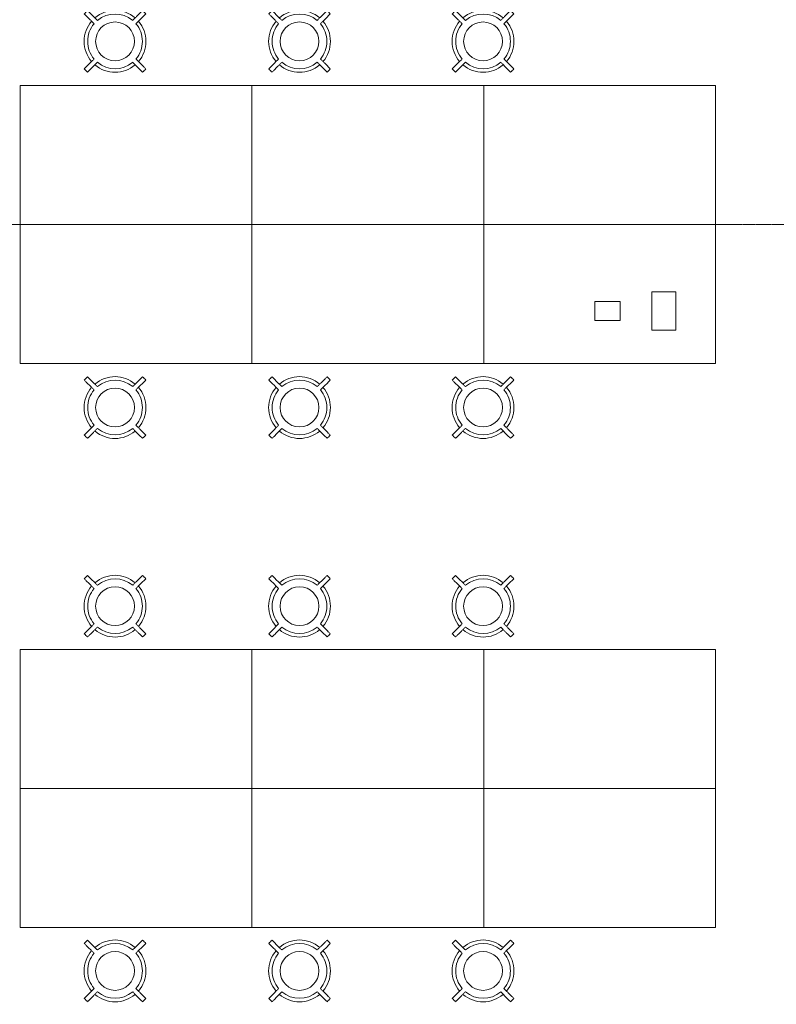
# Model space of a CAD drawing. Header units: millimetres. Extents: x -281 to 121694, y -16481 to 65128.
# Tile 36 of 256: x 11197 to 16093, y 24154 to 30525. Entities that reach past the tile are written whole.
import ezdxf

# ---------------------------------------------------------------- set-up
doc = ezdxf.new("R2010")
doc.units = ezdxf.units.MM
doc.linetypes.add('Grid Line', pattern=[12, 6, -2, 2, -2])
doc.linetypes.add('NLRS_Dash-0_6mm_Space-0_6mm_cpz', pattern=[1.2, 0.6, -0.6])
for name, color, linetype, lineweight in [('A--L$01A__Algemeen', 7, 'Continuous', 5), ('A--L$07A__Stramien', 1, 'Continuous', 5), ('A--L82__LosseGebruikersInvent', 1, 'Continuous', 5), ('A--L8__LosseInventaris', 1, 'Continuous', 5)]:
    doc.layers.add(name, color=color, linetype=linetype, lineweight=lineweight)

# ---------------------------------------------------------------- blocks, each defined once
blk = doc.blocks.new('NLRS_82_FU_UN_lab en spoel tafels_gen_kad - labtafel zonder onderkast dxbxh 900x1500x950-V268-L_80_ 13')
at = {"layer": 'A--L$01A__Algemeen'}
for p, q in [((750, 637.3), (-750, 637.3)), ((-750, 637.3), (-750, -262.7)), ((750, -262.7), (750, 637.3)), ((-750, -262.7), (750, -262.7))]:
    blk.add_line(p, q, dxfattribs=at)
blk = doc.blocks.new('NLRS_82_FU_UN_lab en spoel tafels_gen_kad - labtafel zonder onderkast dxbxh 900x1500x950-49224559-L_80_ 13')
at = {"layer": 'A--L$01A__Algemeen'}
for p, q in [((750, 262.7), (-750, 262.7)), ((-750, 262.7), (-750, -637.3)), ((750, -637.3), (750, 262.7)), ((-750, -637.3), (750, -637.3))]:
    blk.add_line(p, q, dxfattribs=at)
blk = doc.blocks.new('NLRS_82_FU_LB_kruk za_emeco_cpz - NLRS_82_FU_LB_kruk za_emeco_cpz_776 hoog-V363-L_80_ 13')
at = {"layer": 'A--L82__LosseGebruikersInvent'}
for radius, start, end in [(266.9, 131.77787, 138.22213), (200, 49.3282, 130.6718), (266.9, 41.77787, 48.22213), (200, 139.31532, 180), (177.1, 49.85869, 130.14131), (200, 0, 40.6804), (177.1, 139.85869, 180), (125.7, 360, 180), (177.1, 360, 40.14131), (177.1, 180, 220.14131), (125.7, 180, 360), (177.1, 319.85869, 360), (200, 180, 220.68468), (200, 319.3196, 360), (266.9, 221.77787, 228.22213), (200, 229.3282, 310.6718), (177.1, 229.85869, 310.14131), (266.9, 311.77787, 318.22213)]:
    blk.add_arc((0, 0), radius, start, end, dxfattribs=at)
for points, knots in [([(-114.2, 135.4), (-118.4, 139.6), (-131.2, 152.4), (-152.4, 173.6), (-169.3, 190.5), (-177.8, 199)], [-1, -1, -1, -1, -0.8, -0.4, 0, 0, 0, 0]), ([(177.8, 199), (173.6, 194.8), (160.8, 182.1), (143.9, 165.1), (129, 150.2), (120.5, 141.8), (116.3, 137.5), (114.2, 135.4)], [-1, -1, -1, -1, -0.8, -0.4, -0.2, -0.1, 0, 0, 0, 0]), ([(-199, 177.8), (-194.8, 173.6), (-182.1, 160.8), (-165.1, 143.9), (-150.2, 129), (-141.8, 120.5), (-137.5, 116.3), (-135.4, 114.2)], [-1, -1, -1, -1, -0.8, -0.4, -0.2, -0.1, 0, 0, 0, 0]), ([(135.4, 114.2), (139.6, 118.4), (152.4, 131.2), (173.6, 152.4), (190.5, 169.3), (199, 177.8)], [-1, -1, -1, -1, -0.8, -0.4, 0, 0, 0, 0]), ([(-135.4, -114.2), (-139.6, -118.4), (-152.4, -131.2), (-173.6, -152.4), (-190.5, -169.3), (-199, -177.8)], [-1, -1, -1, -1, -0.8, -0.4, 0, 0, 0, 0]), ([(199, -177.8), (194.8, -173.6), (182.1, -160.8), (165.1, -143.9), (150.2, -129), (141.8, -120.5), (137.5, -116.3), (135.4, -114.2)], [-1, -1, -1, -1, -0.8, -0.4, -0.2, -0.1, 0, 0, 0, 0]), ([(-177.8, -199), (-173.6, -194.8), (-160.8, -182.1), (-143.9, -165.1), (-129, -150.2), (-120.5, -141.8), (-116.3, -137.5), (-114.2, -135.4)], [-1, -1, -1, -1, -0.8, -0.4, -0.2, -0.1, 0, 0, 0, 0]), ([(114.2, -135.4), (118.4, -139.6), (131.2, -152.4), (152.4, -173.6), (169.3, -190.5), (177.8, -199)], [-1, -1, -1, -1, -0.8, -0.4, 0, 0, 0, 0])]:
    blk.add_open_spline(points, degree=3, knots=knots, dxfattribs=at)
blk = doc.blocks.new('NLRS_82_FU_LB_kruk za_emeco_cpz - NLRS_82_FU_LB_kruk za_emeco_cpz_776 hoog-51084104-L_80_ 13')
at = {"layer": 'A--L82__LosseGebruikersInvent'}
for radius, start, end in [(266.9, 131.77787, 138.22213), (200, 49.3282, 130.6718), (266.9, 41.77787, 48.22213), (200, 139.31532, 180), (177.1, 49.85869, 130.14131), (200, 0, 40.68468), (177.1, 139.85869, 180), (125.7, 360, 180), (177.1, 360, 40.14131), (177.1, 180, 220.14131), (125.7, 180, 360), (177.1, 319.85869, 360), (200, 180, 220.68468), (200, 319.31532, 360), (266.9, 221.77787, 228.22213), (200, 229.3282, 310.6718), (177.1, 229.85869, 310.14131), (266.9, 311.77787, 318.22213)]:
    blk.add_arc((0, 0), radius, start, end, dxfattribs=at)
for points, knots in [([(-114.2, 135.4), (-118.4, 139.6), (-131.2, 152.4), (-152.4, 173.6), (-169.3, 190.5), (-177.8, 199)], [-1, -1, -1, -1, -0.8, -0.4, 0, 0, 0, 0]), ([(177.8, 199), (173.6, 194.8), (160.8, 182.1), (143.9, 165.1), (129, 150.2), (120.5, 141.8), (116.3, 137.5), (114.2, 135.4)], [-1, -1, -1, -1, -0.8, -0.4, -0.2, -0.1, 0, 0, 0, 0]), ([(-199, 177.8), (-194.8, 173.6), (-182.1, 160.8), (-165.1, 143.9), (-150.2, 129), (-141.8, 120.5), (-137.5, 116.3), (-135.4, 114.2)], [-1, -1, -1, -1, -0.8, -0.4, -0.2, -0.1, 0, 0, 0, 0]), ([(135.4, 114.2), (139.6, 118.4), (152.4, 131.2), (173.6, 152.4), (190.5, 169.3), (199, 177.8)], [-1, -1, -1, -1, -0.8, -0.4, 0, 0, 0, 0]), ([(-135.4, -114.2), (-139.6, -118.4), (-152.4, -131.2), (-173.6, -152.4), (-190.5, -169.3), (-199, -177.8)], [-1, -1, -1, -1, -0.8, -0.4, 0, 0, 0, 0]), ([(199, -177.8), (194.8, -173.6), (182.1, -160.8), (165.1, -143.9), (150.2, -129), (141.8, -120.5), (137.5, -116.3), (135.4, -114.2)], [-1, -1, -1, -1, -0.8, -0.4, -0.2, -0.1, 0, 0, 0, 0]), ([(-177.8, -199), (-173.6, -194.8), (-160.8, -182.1), (-143.9, -165.1), (-129, -150.2), (-120.5, -141.8), (-116.3, -137.5), (-114.2, -135.4)], [-1, -1, -1, -1, -0.8, -0.4, -0.2, -0.1, 0, 0, 0, 0]), ([(114.2, -135.4), (118.4, -139.6), (131.2, -152.4), (152.4, -173.6), (169.3, -190.5), (177.8, -199)], [-1, -1, -1, -1, -0.8, -0.4, 0, 0, 0, 0])]:
    blk.add_open_spline(points, degree=3, knots=knots, dxfattribs=at)
blk = doc.blocks.new('NLRS_82_FU_LB_kruk za_emeco_cpz - NLRS_82_FU_LB_kruk za_emeco_cpz_776 hoog-V364-L_80_ 13')
at = {"layer": 'A--L82__LosseGebruikersInvent'}
for radius, start, end in [(266.9, 131.77787, 138.22213), (200, 49.3282, 130.6718), (266.9, 41.77787, 48.22213), (200, 139.31532, 180), (177.1, 49.85869, 130.14131), (200, 360, 40.6804), (177.1, 139.85869, 180), (125.7, 360, 180), (177.1, 360, 40.14131), (200, 180, 220.68468), (125.7, 180, 360), (177.1, 319.85869, 360), (200, 319.3196, 360), (177.1, 180, 220.14131), (266.9, 221.77787, 228.22213), (200, 229.63058, 310.6718), (177.1, 229.85869, 310.14131), (266.9, 311.77787, 318.22213)]:
    blk.add_arc((0, 0), radius, start, end, dxfattribs=at)
for points, knots in [([(-114.2, 135.4), (-118.4, 139.6), (-131.2, 152.4), (-152.4, 173.6), (-169.3, 190.5), (-177.8, 199)], [-1, -1, -1, -1, -0.8, -0.4, 0, 0, 0, 0]), ([(177.8, 199), (173.6, 194.8), (160.8, 182.1), (143.9, 165.1), (129, 150.2), (120.5, 141.8), (116.3, 137.5), (114.2, 135.4)], [-1, -1, -1, -1, -0.8, -0.4, -0.2, -0.1, 0, 0, 0, 0]), ([(-199, 177.8), (-194.8, 173.6), (-182.1, 160.8), (-165.1, 143.9), (-150.2, 129), (-141.8, 120.5), (-137.5, 116.3), (-135.4, 114.2)], [-1, -1, -1, -1, -0.8, -0.4, -0.2, -0.1, 0, 0, 0, 0]), ([(135.4, 114.2), (139.6, 118.4), (152.4, 131.2), (173.6, 152.4), (190.5, 169.3), (199, 177.8)], [-1, -1, -1, -1, -0.8, -0.4, 0, 0, 0, 0]), ([(-135.4, -114.2), (-139.6, -118.4), (-152.4, -131.2), (-173.6, -152.4), (-190.5, -169.3), (-199, -177.8)], [-1, -1, -1, -1, -0.8, -0.4, 0, 0, 0, 0]), ([(199, -177.8), (194.8, -173.6), (182.1, -160.8), (165.1, -143.9), (150.2, -129), (141.8, -120.5), (137.5, -116.3), (135.4, -114.2)], [-1, -1, -1, -1, -0.8, -0.4, -0.2, -0.1, 0, 0, 0, 0]), ([(-177.8, -199), (-173.6, -194.8), (-160.8, -182.1), (-143.9, -165.1), (-129, -150.2), (-120.5, -141.8), (-116.3, -137.5), (-114.2, -135.4)], [-1, -1, -1, -1, -0.8, -0.4, -0.2, -0.1, 0, 0, 0, 0]), ([(114.2, -135.4), (118.4, -139.6), (131.2, -152.4), (152.4, -173.6), (169.3, -190.5), (177.8, -199)], [-1, -1, -1, -1, -0.8, -0.4, 0, 0, 0, 0])]:
    blk.add_open_spline(points, degree=3, knots=knots, dxfattribs=at)
blk = doc.blocks.new('NLRS_82_FU_LB_kruk za_emeco_cpz - NLRS_82_FU_LB_kruk za_emeco_cpz_776 hoog-49409176-L_80_ 13')
at = {"layer": 'A--L82__LosseGebruikersInvent'}
for radius, start, end in [(266.9, 131.77787, 138.22213), (200, 49.3282, 130.6718), (266.9, 41.77787, 48.22213), (200, 139.31532, 180), (177.1, 49.85869, 130.14131), (200, 360, 40.68468), (177.1, 139.85869, 180), (125.7, 360, 180), (177.1, 360, 40.14131), (200, 180, 220.68468), (125.7, 180, 360), (177.1, 319.85869, 360), (200, 319.31532, 360), (177.1, 180, 220.14131), (266.9, 221.77787, 228.22213), (200, 229.3282, 310.6718), (177.1, 229.85869, 310.14131), (266.9, 311.77787, 318.22213)]:
    blk.add_arc((0, 0), radius, start, end, dxfattribs=at)
for points, knots in [([(-114.2, 135.4), (-118.4, 139.6), (-131.2, 152.4), (-152.4, 173.6), (-169.3, 190.5), (-177.8, 199)], [-1, -1, -1, -1, -0.8, -0.4, 0, 0, 0, 0]), ([(177.8, 199), (173.6, 194.8), (160.8, 182.1), (143.9, 165.1), (129, 150.2), (120.5, 141.8), (116.3, 137.5), (114.2, 135.4)], [-1, -1, -1, -1, -0.8, -0.4, -0.2, -0.1, 0, 0, 0, 0]), ([(-199, 177.8), (-194.8, 173.6), (-182.1, 160.8), (-165.1, 143.9), (-150.2, 129), (-141.8, 120.5), (-137.5, 116.3), (-135.4, 114.2)], [-1, -1, -1, -1, -0.8, -0.4, -0.2, -0.1, 0, 0, 0, 0]), ([(135.4, 114.2), (139.6, 118.4), (152.4, 131.2), (173.6, 152.4), (190.5, 169.3), (199, 177.8)], [-1, -1, -1, -1, -0.8, -0.4, 0, 0, 0, 0]), ([(-135.4, -114.2), (-139.6, -118.4), (-152.4, -131.2), (-173.6, -152.4), (-190.5, -169.3), (-199, -177.8)], [-1, -1, -1, -1, -0.8, -0.4, 0, 0, 0, 0]), ([(199, -177.8), (194.8, -173.6), (182.1, -160.8), (165.1, -143.9), (150.2, -129), (141.8, -120.5), (137.5, -116.3), (135.4, -114.2)], [-1, -1, -1, -1, -0.8, -0.4, -0.2, -0.1, 0, 0, 0, 0]), ([(-177.8, -199), (-173.6, -194.8), (-160.8, -182.1), (-143.9, -165.1), (-129, -150.2), (-120.5, -141.8), (-116.3, -137.5), (-114.2, -135.4)], [-1, -1, -1, -1, -0.8, -0.4, -0.2, -0.1, 0, 0, 0, 0]), ([(114.2, -135.4), (118.4, -139.6), (131.2, -152.4), (152.4, -173.6), (169.3, -190.5), (177.8, -199)], [-1, -1, -1, -1, -0.8, -0.4, 0, 0, 0, 0])]:
    blk.add_open_spline(points, degree=3, knots=knots, dxfattribs=at)
blk = doc.blocks.new('NLRS_82_FU_LB_kruk za_emeco_cpz - NLRS_82_FU_LB_kruk za_emeco_cpz_776 hoog-V365-L_80_ 13')
at = {"layer": 'A--L82__LosseGebruikersInvent'}
for radius, start, end in [(266.9, 131.77787, 138.22213), (200, 49.3282, 130.6718), (266.9, 41.77787, 48.22213), (200, 139.31532, 180), (177.1, 49.85869, 130.14131), (200, 0, 40.6804), (177.1, 139.85869, 180), (125.7, 360, 180), (177.1, 360, 40.14131), (177.1, 180, 220.14131), (125.7, 180, 360), (177.1, 319.85869, 360), (200, 180, 220.68468), (200, 319.3196, 360), (266.9, 221.77787, 228.22213), (200, 229.63058, 310.6718), (177.1, 229.85869, 310.14131), (266.9, 311.77787, 318.22213)]:
    blk.add_arc((0, 0), radius, start, end, dxfattribs=at)
for points, knots in [([(-114.2, 135.4), (-118.4, 139.6), (-131.2, 152.4), (-152.4, 173.6), (-169.3, 190.5), (-177.8, 199)], [-1, -1, -1, -1, -0.8, -0.4, 0, 0, 0, 0]), ([(177.8, 199), (173.6, 194.8), (160.8, 182.1), (143.9, 165.1), (129, 150.2), (120.5, 141.8), (116.3, 137.5), (114.2, 135.4)], [-1, -1, -1, -1, -0.8, -0.4, -0.2, -0.1, 0, 0, 0, 0]), ([(-199, 177.8), (-194.8, 173.6), (-182.1, 160.8), (-165.1, 143.9), (-150.2, 129), (-141.8, 120.5), (-137.5, 116.3), (-135.4, 114.2)], [-1, -1, -1, -1, -0.8, -0.4, -0.2, -0.1, 0, 0, 0, 0]), ([(135.4, 114.2), (139.6, 118.4), (152.4, 131.2), (173.6, 152.4), (190.5, 169.3), (199, 177.8)], [-1, -1, -1, -1, -0.8, -0.4, 0, 0, 0, 0]), ([(-135.4, -114.2), (-139.6, -118.4), (-152.4, -131.2), (-173.6, -152.4), (-190.5, -169.3), (-199, -177.8)], [-1, -1, -1, -1, -0.8, -0.4, 0, 0, 0, 0]), ([(199, -177.8), (194.8, -173.6), (182.1, -160.8), (165.1, -143.9), (150.2, -129), (141.8, -120.5), (137.5, -116.3), (135.4, -114.2)], [-1, -1, -1, -1, -0.8, -0.4, -0.2, -0.1, 0, 0, 0, 0]), ([(-177.8, -199), (-173.6, -194.8), (-160.9, -182.1), (-148.1, -169.4), (-139.7, -160.9)], [-1, -1, -1, -1, -0.8, -0.4005598, -0.4005598, -0.4005598, -0.4005598]), ([(-139.6, -160.9), (-135.4, -156.6), (-129, -150.2), (-120.5, -141.8), (-116.3, -137.5), (-114.2, -135.4)], [-0.4, -0.4, -0.4, -0.4, -0.2, -0.1, 0, 0, 0, 0]), ([(139.7, -160.9), (143.9, -165.1), (156.6, -177.8), (169.3, -190.5), (177.8, -199)], [-0.5994402, -0.5994402, -0.5994402, -0.5994402, -0.4, 0, 0, 0, 0])]:
    blk.add_open_spline(points, degree=3, knots=knots, dxfattribs=at)
blk.add_open_spline([(114.2, -135.4), (118.4, -139.6), (126.9, -148.1), (135.4, -156.6), (139.6, -160.9)], degree=3, dxfattribs=at)
blk = doc.blocks.new('NLRS_82_FU_LB_kruk za_emeco_cpz - NLRS_82_FU_LB_kruk za_emeco_cpz_776 hoog-V366-L_80_ 13')
at = {"layer": 'A--L82__LosseGebruikersInvent'}
for radius, start, end in [(266.9, 131.77787, 138.22213), (200, 49.3282, 130.6718), (266.9, 41.77787, 48.22213), (200, 139.31532, 180), (177.1, 49.85869, 130.14131), (200, 0, 40.68468), (177.1, 139.85869, 180), (125.7, 360, 180), (177.1, 360, 40.14131), (177.1, 180, 220.14131), (125.7, 180, 360), (177.1, 319.85869, 360), (200, 180, 220.68468), (200, 319.31532, 360), (266.9, 221.77787, 228.22213), (200, 229.3282, 310.6718), (177.1, 229.85869, 310.14131), (266.9, 311.77787, 318.22213)]:
    blk.add_arc((0, 0), radius, start, end, dxfattribs=at)
for points, knots in [([(-114.2, 135.4), (-118.4, 139.6), (-131.2, 152.4), (-152.4, 173.6), (-169.3, 190.5), (-177.8, 199)], [-1, -1, -1, -1, -0.8, -0.4, 0, 0, 0, 0]), ([(177.8, 199), (173.6, 194.8), (160.8, 182.1), (143.9, 165.1), (129, 150.2), (120.5, 141.8), (116.3, 137.5), (114.2, 135.4)], [-1, -1, -1, -1, -0.8, -0.4, -0.2, -0.1, 0, 0, 0, 0]), ([(-199, 177.8), (-194.8, 173.6), (-182.1, 160.8), (-165.1, 143.9), (-150.2, 129), (-141.8, 120.5), (-137.5, 116.3), (-135.4, 114.2)], [-1, -1, -1, -1, -0.8, -0.4, -0.2, -0.1, 0, 0, 0, 0]), ([(135.4, 114.2), (139.6, 118.4), (152.4, 131.2), (173.6, 152.4), (190.5, 169.3), (199, 177.8)], [-1, -1, -1, -1, -0.8, -0.4, 0, 0, 0, 0]), ([(-135.4, -114.2), (-139.6, -118.4), (-152.4, -131.2), (-173.6, -152.4), (-190.5, -169.3), (-199, -177.8)], [-1, -1, -1, -1, -0.8, -0.4, 0, 0, 0, 0]), ([(199, -177.8), (194.8, -173.6), (182.1, -160.8), (165.1, -143.9), (150.2, -129), (141.8, -120.5), (137.5, -116.3), (135.4, -114.2)], [-1, -1, -1, -1, -0.8, -0.4, -0.2, -0.1, 0, 0, 0, 0]), ([(-177.8, -199), (-173.6, -194.8), (-160.9, -182.1), (-148.1, -169.4), (-139.7, -160.9)], [-1, -1, -1, -1, -0.8, -0.4005598, -0.4005598, -0.4005598, -0.4005598]), ([(-139.6, -160.9), (-135.4, -156.6), (-129, -150.2), (-120.5, -141.8), (-116.3, -137.5), (-114.2, -135.4)], [-0.4, -0.4, -0.4, -0.4, -0.2, -0.1, 0, 0, 0, 0]), ([(139.7, -160.9), (143.9, -165.1), (156.6, -177.8), (169.3, -190.5), (177.8, -199)], [-0.5994402, -0.5994402, -0.5994402, -0.5994402, -0.4, 0, 0, 0, 0])]:
    blk.add_open_spline(points, degree=3, knots=knots, dxfattribs=at)
blk.add_open_spline([(114.2, -135.4), (118.4, -139.6), (126.9, -148.1), (135.4, -156.6), (139.6, -160.9)], degree=3, dxfattribs=at)
blk = doc.blocks.new('NLRS_82_FU_LB_kruk za_emeco_cpz - NLRS_82_FU_LB_kruk za_emeco_cpz_776 hoog-V367-L_80_ 13')
at = {"layer": 'A--L82__LosseGebruikersInvent'}
for radius, start, end in [(266.9, 131.77787, 138.22213), (200, 49.3282, 130.6718), (266.9, 41.77787, 48.22213), (200, 139.31532, 180), (177.1, 49.85869, 130.14131), (200, 360, 40.6804), (177.1, 139.85869, 180), (125.7, 360, 180), (177.1, 360, 40.14131), (200, 180, 220.68468), (125.7, 180, 360), (177.1, 319.85869, 360), (200, 319.3196, 360), (177.1, 180, 220.14131), (266.9, 221.77787, 228.22213), (200, 229.3282, 310.6718), (177.1, 229.85869, 310.14131), (266.9, 311.77787, 318.22213)]:
    blk.add_arc((0, 0), radius, start, end, dxfattribs=at)
for points, knots in [([(-114.2, 135.4), (-118.4, 139.6), (-131.2, 152.4), (-152.4, 173.6), (-169.3, 190.5), (-177.8, 199)], [-1, -1, -1, -1, -0.8, -0.4, 0, 0, 0, 0]), ([(177.8, 199), (173.6, 194.8), (160.8, 182.1), (143.9, 165.1), (129, 150.2), (120.5, 141.8), (116.3, 137.5), (114.2, 135.4)], [-1, -1, -1, -1, -0.8, -0.4, -0.2, -0.1, 0, 0, 0, 0]), ([(-199, 177.8), (-194.8, 173.6), (-182.1, 160.8), (-165.1, 143.9), (-150.2, 129), (-141.8, 120.5), (-137.5, 116.3), (-135.4, 114.2)], [-1, -1, -1, -1, -0.8, -0.4, -0.2, -0.1, 0, 0, 0, 0]), ([(135.4, 114.2), (139.6, 118.4), (152.4, 131.2), (173.6, 152.4), (190.5, 169.3), (199, 177.8)], [-1, -1, -1, -1, -0.8, -0.4, 0, 0, 0, 0]), ([(-135.4, -114.2), (-139.6, -118.4), (-152.4, -131.2), (-173.6, -152.4), (-190.5, -169.3), (-199, -177.8)], [-1, -1, -1, -1, -0.8, -0.4, 0, 0, 0, 0]), ([(199, -177.8), (194.8, -173.6), (182.1, -160.8), (165.1, -143.9), (150.2, -129), (141.8, -120.5), (137.5, -116.3), (135.4, -114.2)], [-1, -1, -1, -1, -0.8, -0.4, -0.2, -0.1, 0, 0, 0, 0]), ([(-177.8, -199), (-173.6, -194.8), (-160.8, -182.1), (-143.9, -165.1), (-129, -150.2), (-120.5, -141.8), (-116.3, -137.5), (-114.2, -135.4)], [-1, -1, -1, -1, -0.8, -0.4, -0.2, -0.1, 0, 0, 0, 0]), ([(114.2, -135.4), (118.4, -139.6), (131.2, -152.4), (152.4, -173.6), (169.3, -190.5), (177.8, -199)], [-1, -1, -1, -1, -0.8, -0.4, 0, 0, 0, 0])]:
    blk.add_open_spline(points, degree=3, knots=knots, dxfattribs=at)
blk = doc.blocks.new('NLRS_82_SE_LB_laboratorium apparaat space reservation_gen_cpz - lab apparaat_tafelniveau-57701134-L_80_ 13')
at = {"layer": 'A--L8__LosseInventaris'}
for p, q in [((82.5, 61), (-82.5, 61)), ((-82.5, 61), (-82.5, -61)), ((82.5, -61), (82.5, 61)), ((-82.5, -61), (82.5, -61))]:
    blk.add_line(p, q, dxfattribs=at)
at = {"layer": 'A--L8__LosseInventaris', "linetype": 'NLRS_Dash-0_6mm_Space-0_6mm_cpz'}
for p, q in [((-82.5, 61), (82.5, 61)), ((-82.5, 61), (-82.5, -61)), ((82.5, 61), (82.5, -61)), ((-82.5, -61), (82.5, -61))]:
    blk.add_line(p, q, dxfattribs=at)
blk = doc.blocks.new('NLRS_82_SE_LB_laboratorium apparaat space reservation_gen_cpz - lab apparaat_tafelniveau-57701135-L_80_ 13')
at = {"layer": 'A--L8__LosseInventaris'}
for p, q in [((78.5, 123.5), (-78.5, 123.5)), ((-78.5, 123.5), (-78.5, -123.5)), ((78.5, -123.5), (78.5, 123.5)), ((-78.5, -123.5), (78.5, -123.5))]:
    blk.add_line(p, q, dxfattribs=at)
at = {"layer": 'A--L8__LosseInventaris', "linetype": 'NLRS_Dash-0_6mm_Space-0_6mm_cpz'}
for p, q in [((-78.5, 123.5), (78.5, 123.5)), ((-78.5, 123.5), (-78.5, -123.5)), ((78.5, 123.5), (78.5, -123.5)), ((-78.5, -123.5), (78.5, -123.5))]:
    blk.add_line(p, q, dxfattribs=at)

msp = doc.modelspace()

# ---------------------------------------------------------------- linework, layer by layer
at = {"layer": 'A--L$07A__Stramien', "linetype": 'Grid Line'}
msp.add_line((100373, 29200), (-281.1, 29200), dxfattribs=at)

# ---------------------------------------------------------------- block references
at = {"layer": 'A--L82__LosseGebruikersInvent'}
for name, p in [('NLRS_82_FU_LB_kruk za_emeco_cpz - NLRS_82_FU_LB_kruk za_emeco_cpz_776 hoog-V363-L_80_ 13', (11813.7, 30384.7)), ('NLRS_82_FU_LB_kruk za_emeco_cpz - NLRS_82_FU_LB_kruk za_emeco_cpz_776 hoog-51084104-L_80_ 13', (13007.6, 30384.7)), ('NLRS_82_FU_LB_kruk za_emeco_cpz - NLRS_82_FU_LB_kruk za_emeco_cpz_776 hoog-51084104-L_80_ 13', (14195.3, 30384.7)), ('NLRS_82_FU_UN_lab en spoel tafels_gen_kad - labtafel zonder onderkast dxbxh 900x1500x950-V268-L_80_ 13', (11949.9, 29462.7)), ('NLRS_82_FU_UN_lab en spoel tafels_gen_kad - labtafel zonder onderkast dxbxh 900x1500x950-V268-L_80_ 13', (13449.9, 29462.7)), ('NLRS_82_FU_UN_lab en spoel tafels_gen_kad - labtafel zonder onderkast dxbxh 900x1500x950-V268-L_80_ 13', (14949.9, 29462.7)), ('NLRS_82_FU_UN_lab en spoel tafels_gen_kad - labtafel zonder onderkast dxbxh 900x1500x950-49224559-L_80_ 13', (11949.9, 28937.3)), ('NLRS_82_FU_UN_lab en spoel tafels_gen_kad - labtafel zonder onderkast dxbxh 900x1500x950-49224559-L_80_ 13', (13449.9, 28937.3)), ('NLRS_82_FU_UN_lab en spoel tafels_gen_kad - labtafel zonder onderkast dxbxh 900x1500x950-49224559-L_80_ 13', (14949.9, 28937.3)), ('NLRS_82_FU_LB_kruk za_emeco_cpz - NLRS_82_FU_LB_kruk za_emeco_cpz_776 hoog-V364-L_80_ 13', (11813.7, 28015.3)), ('NLRS_82_FU_LB_kruk za_emeco_cpz - NLRS_82_FU_LB_kruk za_emeco_cpz_776 hoog-49409176-L_80_ 13', (13007.6, 28015.3)), ('NLRS_82_FU_LB_kruk za_emeco_cpz - NLRS_82_FU_LB_kruk za_emeco_cpz_776 hoog-49409176-L_80_ 13', (14195.3, 28015.3)), ('NLRS_82_FU_LB_kruk za_emeco_cpz - NLRS_82_FU_LB_kruk za_emeco_cpz_776 hoog-V365-L_80_ 13', (11813.7, 26730)), ('NLRS_82_FU_LB_kruk za_emeco_cpz - NLRS_82_FU_LB_kruk za_emeco_cpz_776 hoog-51084104-L_80_ 13', (13007.6, 26730)), ('NLRS_82_FU_LB_kruk za_emeco_cpz - NLRS_82_FU_LB_kruk za_emeco_cpz_776 hoog-V366-L_80_ 13', (14195.3, 26730)), ('NLRS_82_FU_UN_lab en spoel tafels_gen_kad - labtafel zonder onderkast dxbxh 900x1500x950-V268-L_80_ 13', (11949.9, 25812.7)), ('NLRS_82_FU_UN_lab en spoel tafels_gen_kad - labtafel zonder onderkast dxbxh 900x1500x950-V268-L_80_ 13', (13449.9, 25812.7)), ('NLRS_82_FU_UN_lab en spoel tafels_gen_kad - labtafel zonder onderkast dxbxh 900x1500x950-V268-L_80_ 13', (14949.9, 25812.7)), ('NLRS_82_FU_UN_lab en spoel tafels_gen_kad - labtafel zonder onderkast dxbxh 900x1500x950-49224559-L_80_ 13', (11949.9, 25287.4)), ('NLRS_82_FU_UN_lab en spoel tafels_gen_kad - labtafel zonder onderkast dxbxh 900x1500x950-49224559-L_80_ 13', (13449.9, 25287.4)), ('NLRS_82_FU_UN_lab en spoel tafels_gen_kad - labtafel zonder onderkast dxbxh 900x1500x950-49224559-L_80_ 13', (14949.9, 25287.4)), ('NLRS_82_FU_LB_kruk za_emeco_cpz - NLRS_82_FU_LB_kruk za_emeco_cpz_776 hoog-V367-L_80_ 13', (11813.7, 24370.1)), ('NLRS_82_FU_LB_kruk za_emeco_cpz - NLRS_82_FU_LB_kruk za_emeco_cpz_776 hoog-49409176-L_80_ 13', (13007.6, 24370.1)), ('NLRS_82_FU_LB_kruk za_emeco_cpz - NLRS_82_FU_LB_kruk za_emeco_cpz_776 hoog-49409176-L_80_ 13', (14195.3, 24370.1))]:
    msp.add_blockref(name, p, dxfattribs=at)
at = {"layer": 'A--L8__LosseInventaris', "linetype": 'NLRS_Dash-0_6mm_Space-0_6mm_cpz'}
for name, p in [('NLRS_82_SE_LB_laboratorium apparaat space reservation_gen_cpz - lab apparaat_tafelniveau-57701135-L_80_ 13', (15365, 28640)), ('NLRS_82_SE_LB_laboratorium apparaat space reservation_gen_cpz - lab apparaat_tafelniveau-57701134-L_80_ 13', (15000, 28640))]:
    msp.add_blockref(name, p, dxfattribs=at)

doc.saveas('drawing.dxf')
